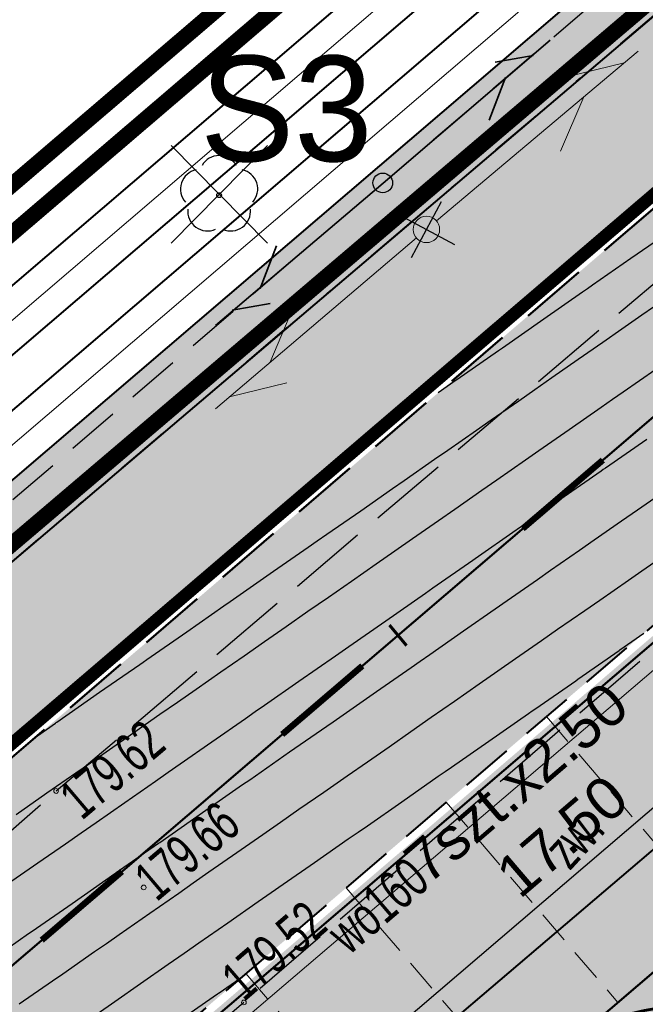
# Model space of a CAD drawing. Header units: metres. Extents: x 7429064 to 7431133, y 5709479 to 5714472.
# Tile 66 of 176: x 7429528 to 7429540, y 5709876 to 5709894. Entities that reach past the tile are written whole.
import ezdxf
from ezdxf.enums import TextEntityAlignment as Align

# ---------------------------------------------------------------- set-up
doc = ezdxf.new("R2010")
doc.units = ezdxf.units.M
for name, pattern in [('1', [0]), ('12', [3, 1, -1, 0, -1]), ('2_KTCR01', [1.5, 1, -0.5]), ('2_KTJZ01', [2, 1.5, -0.5]), ('2_KTPL01', [2, 1.5, -0.5]), ('3_KTJZ01', [2, 1.5, -0.5]), ('3_KTPL01', [2, 1.5, -0.5]), ('4_SUPT_01', [0]), ('4_SUPW_01', [0]), ('7_1', [0]), ('7_SUPT_01', [0]), ('7_SUPW_01', [0]), ('ACAD_ISO03W100', [30, 12, -18]), ('CENTER2', [1.125, 0.75, -0.125, 0.125, -0.125]), ('DASHED', [19.05, 12.7, -6.35]), ('DASHED2', [0.375, 0.25, -0.125]), ('HIDDEN', [0.375, 0.25, -0.125])]:
    doc.linetypes.add(name, pattern=pattern)
for name, color, linetype, lineweight in [('#proj słupy', 1, 'Continuous', 30), ('#proj. światłowód', 1, '2_KTCR01', 18), ('__AMprojkantech', 20, 'DASHED', 35), ('_D_7_PAS DROGOWY-LINIA ROZGR TEREN INW', 222, 'HIDDEN', 50), ('_D_7_PAS DROGOWY_PODZIAL', 1, 'Continuous', 50), ('_D_7_TEREN NIEZBEDNY DLA OB_BUD', 252, 'HIDDEN', 50), ('_D_8_Wymiary', 7, 'Continuous', 20), ('_skarpy', 84, 'Continuous', 40), ('_wycinka_ZUDP', 1, 'Continuous', 30), ('D_1_KOCIE OCZKA', 7, 'Continuous', 50), ('D_1_LINIA_KRAWĘŻNIK_BET_20_30 WYN 0-2 CM', 5, 'HIDDEN', 40), ('D_1_LINIA_KRAWĘŻNIK_BET_20_30 WYN 12 CM - III', 7, 'Continuous', 50), ('Dr-Krawędż nawierzchni', 250, 'DASHED2', 18), ('DZIAŁKI_ZRID', 5, 'ACAD_ISO03W100', 60), ('gaPoziome', 7, 'Continuous', 30), ('GMINA_L_0', 252, '12', 35), ('KRAWĘŻNIK BETONOWY 12_25 WYN 0 CM', 250, 'DASHED', 50), ('KTJZ_L_0', 252, '2_KTJZ01', 30), ('KTPL_E_T_0', 252, 'Continuous', 15), ('KTPL_L_0', 252, '2_KTPL01', 30), ('RTPW_T_1', 252, 'Continuous', 15), ('skarpa', 82, 'ŚLADY', 20), ('SUPM_T_0', 252, 'Continuous', 15), ('SUPT_L_0', 252, '4_SUPT_01', 18), ('SUPW_E_T_0', 252, 'Continuous', 15), ('SUPW_L_0', 252, '4_SUPW_01', 18)]:
    doc.layers.add(name, color=color, linetype=linetype, lineweight=lineweight)
for name, color, linetype in [('_1_Mapa', 7, 'Continuous'), ('_1_X-REFY', 7, 'Continuous'), ('C-DROGI-SYTUACJA-ETYKIETY', 7, 'Continuous'), ('C-TEREN', 7, 'Continuous'), ('zzz.gaHSDomyslna', 7, 'Continuous')]:
    doc.layers.add(name, color=color, linetype=linetype)
doc.layers.add('_Brudnopis', color=22, linetype='Continuous', lineweight=50, plot=False)
for name, color, linetype, lineweight, true_color, transparency in [('D_2_HECZ_CHODNIK_KOSTKA', 7, 'Continuous', 0, 0xf7f588, 0.35), ('D_2_HECZ_DROGI KOSTKA', 7, 'Continuous', 13, 0xffbea8, 0.3), ('D_2_HECZ_JEZDNIA KR3- NOWA KONSTRUKCJA', 7, 'Continuous', 13, 0x99e6ff, 0.3), ('D_2_HECZ_JEZDNIA KR3- NOWA KONSTRUKCJA G4', 7, 'Continuous', 13, 0xbdbdbd, 0.3)]:
    doc.layers.add(name, color=color, linetype=linetype, lineweight=lineweight, true_color=true_color, transparency=transparency)
for name, color, linetype, lineweight, true_color in [('DZIALKA_L_0', 7, '1', 40, 0x008000), ('HECZ DROGI ROWEROWE', 7, 'Continuous', 13, 0xff8a8a), ('OBOP_T_1_a', 7, 'Continuous', 30, 0x008000)]:
    doc.layers.add(name, color=color, linetype=linetype, lineweight=lineweight, true_color=true_color)
doc.styles.add('major_arial', font='arial.ttf')
doc.linetypes.add('ŚLADY', pattern='A,3.81,[130,ltypeshp.shx,S=6.35,R=0,X=0,Y=0],3.81', length=7.62)
doc.dimstyles.new('major_500', dxfattribs={"dimtxt": 0.8, "dimasz": 0.8, "dimexe": 0.5, "dimexo": 1, "dimgap": 0.3, "dimtad": 1, "dimzin": 1, "dimdsep": 46, "dimtxsty": 'major_arial', "dimcen": 0, "dimse1": 1, "dimse2": 1, "dimaunit": 1, "dimadec": 1, "dimazin": 0, "dimtfac": 1, "dimtix": 1, "dimtmove": 0, "dimatfit": 3, "dimfxl": 2, "dimfxlon": 1, "dimtolj": 1, "dimarcsym": 0})

# ---------------------------------------------------------------- blocks, each defined once
blk = doc.blocks.new('*D20')
at = {"layer": '_D_8_Wymiary', "color": 0, "lineweight": -2, "transparency": 16777216}
for p, q in [((7429546.646, 5709883.12), (7429545.427, 5709884.544)), ((7429533.064, 5709873.306), (7429545.144, 5709883.644)), ((7429533.35, 5709871.741), (7429532.131, 5709873.165))]:
    blk.add_line(p, q, dxfattribs=at)
at = {"layer": '_D_8_Wymiary', "color": 0, "transparency": 16777216}
for points in [[(7429545.057, 5709883.746), (7429545.231, 5709883.543), (7429545.752, 5709884.165)], [(7429532.977, 5709873.407), (7429533.151, 5709873.204), (7429532.456, 5709872.786)]]:
    blk.add_solid(points, dxfattribs=at)
at = {"layer": 'Defpoints', "color": 0, "transparency": 16777216}
for p in [(7429545.752, 5709884.165), (7429547.296, 5709882.36), (7429534, 5709870.981)]:
    blk.add_point(p, dxfattribs=at)
at = {"layer": '_D_8_Wymiary', "color": 0, "transparency": 16777216, "insert": (7429538.209, 5709879.521), "char_height": 0.8, "attachment_point": 5, "rotation": 40.559, "style": 'major_arial'}
blk.add_mtext('\\A1;7szt.x2.50\\P17.50', dxfattribs=at)
blk = doc.blocks.new('A$C59100B2D')
at = {"layer": '_wycinka_ZUDP'}
for points in [[(0.701, -0.713), (-0.701, 0.713)], [(-0.7, -0.713), (0.701, 0.713)]]:
    blk.add_lwpolyline(points, dxfattribs=at)
blk = doc.blocks.new('3_RTPW02')
at = {"linetype": 'Continuous'}
blk.add_circle((0, 0), 0.045, dxfattribs=at)
blk = doc.blocks.new('4_OBOP02_01')
at = {"linetype": 'Continuous'}
blk.add_circle((0, 0), 0.045, dxfattribs=at)
for centre, start, end in [((0, 0.375), 30.1401, 149.8599), ((-0.357, 0.116), 102.1445, 221.86), ((0.357, 0.116), 318.14, 77.8555), ((-0.22, -0.303), 174.1482, 293.8542), ((0.22, -0.303), 246.1458, 5.8518)]:
    blk.add_arc(centre, 0.375, start, end, dxfattribs=at)
blk = doc.blocks.new('7_SUSM04_01')
at = {"linetype": 'Continuous'}
blk.add_circle((0, 0), 0.25, dxfattribs=at)
blk = doc.blocks.new('X-ref_MDCP_Szara')
at = {"layer": 'DZIALKA_L_0', "linetype": '1'}
for p, q in [((7429660.24, 5709996.55), (7429435.86, 5709805.65)), ((7429408.88, 5709766.76), (7429668.8, 5709988.15))]:
    blk.add_line(p, q, dxfattribs=at)
at = {"layer": 'GMINA_L_0', "linetype": '12'}
blk.add_line((7429435.86, 5709805.65), (7429660.24, 5709996.55), dxfattribs=at)
at = {"layer": 'KTJZ_L_0', "linetype": '3_KTJZ01'}
for p, q in [((7429529.05, 5709879.87), (7429552.03, 5709899.39)), ((7429555.27, 5709895.38), (7429532.61, 5709875.86)), ((7429506.56, 5709860.17), (7429529.05, 5709879.87)), ((7429532.61, 5709875.86), (7429509.69, 5709856.19))]:
    blk.add_line(p, q, dxfattribs=at)
at = {"layer": 'KTPL_L_0', "linetype": '3_KTPL01'}
for p, q in [((7429555.27, 5709895.38), (7429532.61, 5709875.86)), ((7429532.61, 5709875.86), (7429509.69, 5709856.19))]:
    blk.add_line(p, q, dxfattribs=at)
at = {"layer": 'SUPT_L_0', "linetype": '7_SUPT_01'}
for p, q in [((7429536.261, 5709890.681), (7429540.084, 5709893.904)), ((7429538.729, 5709893.416), (7429539.816, 5709893.679)), ((7429538.609, 5709892.007), (7429539.051, 5709893.034)), ((7429532.071, 5709887.119), (7429535.88, 5709890.358)), ((7429533.099, 5709887.993), (7429533.537, 5709889.022)), ((7429532.337, 5709887.346), (7429533.423, 5709887.613))]:
    blk.add_line(p, q, dxfattribs=at)
at = {"layer": 'SUPW_L_0', "linetype": '7_SUPW_01'}
blk.add_line((7429369.46, 5709736.3), (7429593.18, 5709927.23), dxfattribs=at)
at = {"layer": 'SUPW_L_0', "linetype": '7_1'}
blk.add_line((7429369.46, 5709736.3), (7429593.18, 5709927.23), dxfattribs=at)
at = {"layer": 'OBOP_T_1_a'}
blk.add_blockref('4_OBOP02_01', (7429532.14, 5709891.17), dxfattribs=at)
at = {"layer": 'RTPW_T_1'}
for p in [(7429529.05, 5709879.87), (7429530.71, 5709878.04), (7429532.61, 5709875.86)]:
    blk.add_blockref('3_RTPW02', p, dxfattribs=at)
at = {"layer": 'SUPM_T_0'}
blk.add_blockref('7_SUSM04_01', (7429536.07, 5709890.52), dxfattribs=at)
at = {"layer": 'KTPL_E_T_0', "width": 0.7}
blk.add_text('zw.', height=0.75, rotation=47.4896, dxfattribs=at).set_placement((7429538.865, 5709878.986), align=Align.MIDDLE)
at = {"layer": 'RTPW_T_1', "width": 0.7}
blk.add_text('179.62', height=0.75, rotation=40.3457, dxfattribs=at).set_placement((7429529.05, 5709879.87), align=Align.TOP_LEFT)
blk.add_text('179.66', height=0.75, rotation=40.347, dxfattribs=at).set_placement((7429530.71, 5709878.04), align=Align.MIDDLE_LEFT)
blk.add_text('179.52', height=0.75, rotation=40.7426, dxfattribs=at).set_placement((7429532.61, 5709875.86))
at = {"layer": 'SUPW_E_T_0', "width": 0.7}
blk.add_text('wo160', height=0.75, rotation=40.4785, dxfattribs=at).set_placement((7429535.145, 5709877.701), align=Align.MIDDLE)
blk = doc.blocks.new('#LEWO')
at = {"layer": '__AMprojkantech', "linetype": '1'}
for p, q in [((-2.31, 0.414), (-3.074, 0.002)), ((-0.005, 0.005), (-4.177, 0.018)), ((-3.116, -0.339), (-3.744, 0.033))]:
    blk.add_line(p, q, dxfattribs=at)
blk = doc.blocks.new('#PRAWO')
at = {"layer": '__AMprojkantech', "linetype": '1'}
for p, q in [((3.153, 1.559, 0.002), (3.783, 1.189, 0.002)), ((0.045, 1.201, 0.002), (4.216, 1.206, 0.002)), ((2.351, 0.802, 0.002), (3.113, 1.217, 0.002))]:
    blk.add_line(p, q, dxfattribs=at)
blk = doc.blocks.new('X-ref_Oświetlenie i teletechnika')
at = {"layer": '#proj słupy', "lineweight": 30}
for p, q in [((7429535.784, 5709889.99), (7429536.356, 5709891.05)), ((7429535.54, 5709890.806), (7429536.6, 5709890.234))]:
    blk.add_line(p, q, dxfattribs=at)
at = {"layer": '#proj słupy', "linetype": '1'}
blk.add_circle((7429535.242, 5709891.402), 0.186, dxfattribs=at)
at = {"layer": '#proj. światłowód', "lineweight": 30, "flags": 128}
blk.add_lwpolyline([(7429617.95, 5709967.85), (7429611.163, 5709956.371), (7429573.165, 5709923.859), (7429535.247, 5709891.397), (7429497.339, 5709858.957), (7429459.29, 5709826.673), (7429421.225, 5709794.375), (7429383.144, 5709762.063), (7429345.12, 5709729.801), (7429305.765, 5709699.935), (7429266.407, 5709683.285), (7429226.48, 5709664.88)], dxfattribs=at)
at = {"layer": '#proj słupy', "lineweight": 30, "rotation": 40.55062454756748}
for name, p in [('#PRAWO', (7429535.994, 5709890.455, -0.002)), ('#LEWO', (7429535.255, 5709891.397))]:
    blk.add_blockref(name, p, dxfattribs=at)
at = {"layer": '#proj słupy', "color": 0, "linetype": 'Continuous', "lineweight": 40, "insert": (7429531.779, 5709893.814), "char_height": 2, "attachment_point": 1}
blk.add_mtext_dynamic_manual_height_columns('S3', width=2.28781, gutter_width=1, heights=[0], dxfattribs=at)
blk = doc.blocks.new('*U220')
at = {"layer": 'zzz.gaHSDomyslna', "color": 140}
for points in [[(132.546, 112.727, 0.12, 0.12, 0), (134.066, 114.028, 0.12, 0.12, 0)], [(127.988, 108.826, 0.12, 0.12, 0), (129.507, 110.126, 0.12, 0.12, 0)], [(123.429, 104.924, 0.12, 0.12, 0), (124.949, 106.225, 0.12, 0.12, 0)]]:
    blk.add_lwpolyline(points, format="xyseb", dxfattribs=at)
blk = doc.blocks.new('*U211')
at = {"layer": 'zzz.gaHSDomyslna', "color": 140}
blk.add_lwpolyline([(0, 0, 0.24, 0.24, 0), (59.489, 50.476, 0.24, 0.24, 0), (179.447, 153.144, 0.24, 0.24, 0)], format="xyseb", dxfattribs=at)
blk = doc.blocks.new('spearator')
at = {"layer": 'D_1_KOCIE OCZKA'}
h = blk.add_hatch(color=12, dxfattribs=at)
h.dxf.hatch_style = 1
edge = h.paths.add_edge_path()
edge.add_line((7429810.877, 5710121.625), (7429811.641, 5710122.271))
edge.add_arc((7429811.592, 5710122.328), 0.075, 310.2315, 490.2315)
edge.add_line((7429811.544, 5710122.386), (7429810.781, 5710121.74))
edge.add_arc((7429810.829, 5710121.683), 0.075, 130.2315, 310.2315)
at = {"layer": 'D_1_KOCIE OCZKA', "lineweight": 18, "flags": 128}
blk.add_lwpolyline([(7429810.877, 5710121.625), (7429811.641, 5710122.271, 1), (7429811.544, 5710122.386), (7429810.781, 5710121.74, 1)], format="xyb", close=True, dxfattribs=at)
blk = doc.blocks.new('X-ref_SOR')
at = {"layer": 'D_1_KOCIE OCZKA', "rotation": 0.327517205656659}
for p in [(32489.875, -42608.849), (32486.38, -42611.84), (32482.885, -42614.831), (32479.39, -42617.822)]:
    blk.add_blockref('spearator', p, dxfattribs=at)
at = {"layer": 'gaPoziome'}
for name, p in [('*U211', (7429440.741, 5709806.344)), ('*U220', (7429405.348, 5709772.117))]:
    blk.add_blockref(name, p, dxfattribs=at)
blk = doc.blocks.new('x-ref_warstwice')
at = {"layer": 'C-TEREN', "color": 46, "linetype": 'Continuous', "lineweight": 30}
for p, q in [((7429539.799, 5709887.438, 179.6), (7429540.422, 5709887.872, 179.6)), ((7429539.598, 5709887.298, 179.6), (7429539.799, 5709887.438, 179.6)), ((7429539.382, 5709887.148, 179.6), (7429539.598, 5709887.298, 179.6)), ((7429538.773, 5709886.724, 179.6), (7429539.382, 5709887.148, 179.6)), ((7429538.203, 5709886.327, 179.6), (7429538.773, 5709886.724, 179.6)), ((7429537.948, 5709886.149, 179.6), (7429538.203, 5709886.327, 179.6)), ((7429537.405, 5709885.771, 179.6), (7429537.948, 5709886.149, 179.6)), ((7429537.123, 5709885.575, 179.6), (7429537.405, 5709885.771, 179.6)), ((7429536.606, 5709885.215, 179.6), (7429537.123, 5709885.575, 179.6)), ((7429536.299, 5709885.001, 179.6), (7429536.606, 5709885.215, 179.6)), ((7429535.808, 5709884.659, 179.6), (7429536.299, 5709885.001, 179.6)), ((7429535.474, 5709884.427, 179.6), (7429535.808, 5709884.659, 179.6)), ((7429535.116, 5709884.178, 179.6), (7429535.474, 5709884.427, 179.6)), ((7429534.649, 5709883.852, 179.6), (7429535.116, 5709884.178, 179.6)), ((7429534.212, 5709883.548, 179.6), (7429534.649, 5709883.852, 179.6)), ((7429533.824, 5709883.278, 179.6), (7429534.212, 5709883.548, 179.6)), ((7429533.41, 5709882.99, 179.6), (7429533.824, 5709883.278, 179.6)), ((7429533, 5709882.704, 179.6), (7429533.41, 5709882.99, 179.6)), ((7429532.616, 5709882.436, 179.6), (7429533, 5709882.704, 179.6)), ((7429532.175, 5709882.13, 179.6), (7429532.616, 5709882.436, 179.6)), ((7429531.704, 5709881.801, 179.6), (7429532.175, 5709882.13, 179.6)), ((7429531.35, 5709881.555, 179.6), (7429531.704, 5709881.801, 179.6)), ((7429531.019, 5709881.325, 179.6), (7429531.35, 5709881.555, 179.6)), ((7429530.525, 5709880.981, 179.6), (7429531.019, 5709881.325, 179.6)), ((7429529.997, 5709880.613, 179.6), (7429530.525, 5709880.981, 179.6)), ((7429529.701, 5709880.407, 179.6), (7429529.997, 5709880.613, 179.6)), ((7429529.423, 5709880.214, 179.6), (7429529.701, 5709880.407, 179.6)), ((7429528.876, 5709879.833, 179.6), (7429529.423, 5709880.214, 179.6)), ((7429528.291, 5709879.425, 179.6), (7429528.876, 5709879.833, 179.6))]:
    blk.add_line(p, q, dxfattribs=at)
at = {"layer": 'C-TEREN', "color": 42, "linetype": 'HIDDEN', "lineweight": 25, "ltscale": 10}
for points, elevation in [([(7429540.627, 5709890.439), (7429539.947, 5709889.966), (7429539.22, 5709889.46), (7429539.122, 5709889.392), (7429539.031, 5709889.328), (7429538.297, 5709888.817), (7429537.513, 5709888.271), (7429537.472, 5709888.243), (7429537.434, 5709888.217), (7429536.648, 5709887.669), (7429536.636, 5709887.661), (7429536.291, 5709887.421)], 179.56), ([(7429528.694, 5709880.918), (7429529.039, 5709881.159), (7429529.05, 5709881.167), (7429529.063, 5709881.175), (7429529.875, 5709881.741), (7429530.635, 5709882.27), (7429530.7, 5709882.315), (7429530.769, 5709882.363), (7429531.525, 5709882.889), (7429532.231, 5709883.381), (7429532.349, 5709883.464), (7429532.475, 5709883.551), (7429533.174, 5709884.038), (7429533.828, 5709884.493), (7429533.999, 5709884.612), (7429534.182, 5709884.739), (7429534.824, 5709885.186), (7429535.424, 5709885.604), (7429535.648, 5709885.761), (7429536.222, 5709886.16), (7429536.473, 5709886.335), (7429537.02, 5709886.716), (7429537.298, 5709886.909), (7429537.819, 5709887.272), (7429538.123, 5709887.483), (7429538.448, 5709887.71), (7429538.947, 5709888.058), (7429539.415, 5709888.383), (7429539.772, 5709888.632), (7429540.154, 5709888.898), (7429540.597, 5709889.206)], 179.58), ([(7429540.248, 5709886.538), (7429539.464, 5709885.992), (7429539.423, 5709885.964), (7429539.385, 5709885.937), (7429538.598, 5709885.39), (7429538.587, 5709885.382), (7429538.242, 5709885.141), (7429537.789, 5709884.826), (7429537.774, 5709884.815), (7429536.991, 5709884.27), (7429536.949, 5709884.241), (7429536.192, 5709883.714), (7429536.124, 5709883.667), (7429536.051, 5709883.616), (7429535.299, 5709883.093), (7429534.596, 5709882.603), (7429534.475, 5709882.518), (7429534.345, 5709882.428), (7429533.65, 5709881.944), (7429533, 5709881.491), (7429532.825, 5709881.37), (7429532.638, 5709881.24), (7429532, 5709880.796), (7429531.404, 5709880.38), (7429531.176, 5709880.221), (7429530.932, 5709880.052), (7429530.351, 5709879.647), (7429529.807, 5709879.269), (7429529.526, 5709879.073), (7429529.226, 5709878.864), (7429528.701, 5709878.499), (7429528.211, 5709878.157)], 179.62), ([(7429527.797, 5709876.656), (7429528.527, 5709877.165), (7429528.595, 5709877.212), (7429529.352, 5709877.739), (7429530.16, 5709878.302), (7429530.176, 5709878.313), (7429530.191, 5709878.324), (7429530.645, 5709878.639), (7429530.99, 5709878.879), (7429531.001, 5709878.887), (7429531.013, 5709878.896), (7429531.826, 5709879.462), (7429532.586, 5709879.991), (7429532.651, 5709880.036), (7429532.72, 5709880.084), (7429533.475, 5709880.61), (7429534.182, 5709881.102), (7429534.3, 5709881.184), (7429534.426, 5709881.272), (7429535.125, 5709881.759), (7429535.778, 5709882.214), (7429535.95, 5709882.333), (7429536.133, 5709882.46), (7429536.774, 5709882.907), (7429537.375, 5709883.325), (7429537.599, 5709883.481), (7429538.173, 5709883.881), (7429538.424, 5709884.056), (7429538.971, 5709884.437), (7429539.249, 5709884.63), (7429539.769, 5709884.992), (7429540.073, 5709885.204), (7429540.399, 5709885.431)], 179.64), ([(7429528.352, 5709875.831), (7429528.979, 5709876.267), (7429529.177, 5709876.405), (7429529.777, 5709876.823), (7429530.002, 5709876.979), (7429530.242, 5709877.146), (7429530.827, 5709877.553), (7429531.374, 5709877.934), (7429531.651, 5709878.128), (7429531.948, 5709878.334), (7429532.476, 5709878.702), (7429532.97, 5709879.046), (7429533.301, 5709879.276), (7429533.654, 5709879.522), (7429534.126, 5709879.85), (7429534.566, 5709880.157), (7429534.95, 5709880.425), (7429535.361, 5709880.71), (7429535.775, 5709880.999), (7429536.163, 5709881.269), (7429536.6, 5709881.573), (7429537.067, 5709881.899), (7429537.425, 5709882.147), (7429537.759, 5709882.38), (7429538.249, 5709882.722), (7429538.557, 5709882.936), (7429539.074, 5709883.296), (7429539.355, 5709883.492), (7429539.899, 5709883.87), (7429540.153, 5709884.047), (7429540.724, 5709884.444)], 179.66), ([(7429529.827, 5709875.645), (7429530.162, 5709875.878), (7429530.652, 5709876.219), (7429531.176, 5709876.584), (7429531.477, 5709876.794), (7429531.758, 5709876.989), (7429532.302, 5709877.368), (7429532.883, 5709877.772), (7429533.126, 5709877.942), (7429533.354, 5709878.101), (7429533.951, 5709878.516), (7429534.589, 5709878.961), (7429534.776, 5709879.091), (7429534.951, 5709879.212), (7429535.601, 5709879.665), (7429536.295, 5709880.149), (7429536.425, 5709880.239), (7429536.547, 5709880.324), (7429537.25, 5709880.813), (7429538.002, 5709881.337), (7429538.075, 5709881.388), (7429538.143, 5709881.435), (7429538.9, 5709881.962), (7429538.941, 5709881.991), (7429539.724, 5709882.536), (7429539.739, 5709882.547), (7429540.193, 5709882.862)], 179.68)]:
    blk.add_lwpolyline(points, dxfattribs=dict(at, elevation=elevation))
at = {"layer": 'C-TEREN', "color": 46, "linetype": 'Continuous', "lineweight": 30, "elevation": 179.7}
blk.add_lwpolyline([(7429528.151, 5709873.266), (7429528.828, 5709873.737), (7429529.551, 5709874.24), (7429529.653, 5709874.311), (7429529.748, 5709874.377), (7429530.477, 5709874.885), (7429530.546, 5709874.933), (7429531.302, 5709875.46), (7429532.111, 5709876.023), (7429532.127, 5709876.034), (7429532.142, 5709876.044), (7429532.595, 5709876.36)], dxfattribs=at)
blk = doc.blocks.new('AeccTickLine')
at = {"color": 0, "linetype": 'ByBlock', "lineweight": -2}
blk.add_line((0, 1), (0, -1), dxfattribs=at)
blk = doc.blocks.new('OŚ_Dąbrowskiego_1')
at = {"layer": '_D_8_Wymiary', "color": 1, "linetype": 'CENTER2', "lineweight": 35, "flags": 128}
blk.add_lwpolyline([(7429230.998, 5709660.664), (7429273.145, 5709676.622, 0.085629), (7429337.582, 5709714.618), (7429502.301, 5709854.381), (7429714.669, 5710036.139), (7429868.111, 5710165.952)], format="xyb", dxfattribs=at)
at = {"layer": 'C-DROGI-SYTUACJA-ETYKIETY', "color": 7, "linetype": 'Continuous', "lineweight": 60, "xscale": 0.25, "yscale": 0.25, "zscale": 0.25, "rotation": 40.55900962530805}
blk.add_blockref('AeccTickLine', (7429535.531, 5709882.822), dxfattribs=at)

msp = doc.modelspace()

# ---------------------------------------------------------------- hatches: boundary and pattern name
at = {"layer": 'D_2_HECZ_CHODNIK_KOSTKA', "transparency": 33554585}
h = msp.add_hatch(color=256, dxfattribs=at)
h.dxf.hatch_style = 1
edge = h.paths.add_edge_path()
edge.add_line((7429611.715, 5709933.539), (7429609.355, 5709934.501))
edge.add_line((7429609.355, 5709934.501), (7429596.138, 5709923.189))
edge.add_line((7429596.138, 5709923.189), (7429592.463, 5709920.763))
edge.add_arc((7429606.237, 5709899.9), 25, 123.434, 130.559)
edge.add_line((7429589.981, 5709918.893), (7429507.49, 5709848.292))
edge.add_line((7429507.49, 5709848.292), (7429417.816, 5709772.204))
edge.add_line((7429417.816, 5709772.204), (7429413.427, 5709768.48))
edge.add_line((7429413.427, 5709768.48), (7429407.995, 5709766.13))
edge.add_line((7429407.995, 5709766.13), (7429408.287, 5709764.077))
edge.add_line((7429408.287, 5709764.077), (7429414.494, 5709766.762))
edge.add_line((7429414.494, 5709766.762), (7429508.787, 5709846.77))
edge.add_line((7429508.787, 5709846.77), (7429591.282, 5709917.374))
edge.add_arc((7429606.237, 5709899.9), 23, 123.434, 130.559, ccw=False)
edge.add_line((7429593.564, 5709919.094), (7429599.13, 5709922.769))
edge.add_line((7429599.13, 5709922.769), (7429611.715, 5709933.539))
at = {"layer": 'D_2_HECZ_DROGI KOSTKA'}
h = msp.add_hatch(color=256, dxfattribs=at)
h.dxf.hatch_style = 1
edge = h.paths.add_edge_path()
edge.add_line((7429545.084, 5709886.851), (7429530.204, 5709874.116))
edge.add_arc((7429530.585, 5709872.665), 1.5, 40.559, 104.7171, ccw=False)
edge.add_line((7429531.725, 5709873.64), (7429534, 5709870.981))
edge.add_line((7429534, 5709870.981), (7429547.296, 5709882.36))
edge.add_line((7429547.296, 5709882.36), (7429545.345, 5709884.64))
edge.add_arc((7429546.865, 5709885.94), 2, 152.8907, 220.559, ccw=False)
at = {"layer": 'D_2_HECZ_JEZDNIA KR3- NOWA KONSTRUKCJA'}
h = msp.add_hatch(color=256, dxfattribs=at)
h.dxf.hatch_style = 1
edge = h.paths.add_edge_path()
edge.add_arc((7429610.557, 5709990.469), 30, 310.559, 314.2935)
edge.add_arc((7429610.557, 5709990.469), 30, 314.2935, 325.3941)
edge.add_line((7429635.249, 5709973.431), (7429635.899, 5709972.672))
edge.add_line((7429635.899, 5709972.672), (7429667.702, 5709999.89))
edge.add_line((7429667.702, 5709999.89), (7429675.246, 5710006.347))
edge.add_line((7429675.246, 5710006.347), (7429712.724, 5710038.423))
edge.add_line((7429712.724, 5710038.423), (7429823.828, 5710132.378))
edge.add_line((7429823.828, 5710132.378), (7429834.316, 5710141.377))
edge.add_line((7429834.316, 5710141.377), (7429846.156, 5710151.524))
edge.add_line((7429846.156, 5710151.524), (7429850.099, 5710146.734))
edge.add_line((7429850.099, 5710146.734), (7429838.187, 5710136.85))
edge.add_line((7429838.187, 5710136.85), (7429827.698, 5710127.833))
edge.add_line((7429827.698, 5710127.833), (7429716.613, 5710033.854))
edge.add_line((7429716.613, 5710033.854), (7429633.474, 5709962.699))
edge.add_arc((7429636.726, 5709958.9), 5, 130.559, 193.2571)
edge.add_line((7429631.859, 5709957.753), (7429636.051, 5709939.958))
edge.add_line((7429636.051, 5709939.958), (7429630.653, 5709938.888))
edge.add_line((7429630.653, 5709938.888), (7429629.491, 5709943.821))
edge.add_arc((7429623.651, 5709942.445), 6, 13.2571, 130.559)
edge.add_line((7429619.749, 5709947.003), (7429619.729, 5709946.986))
edge.add_line((7429619.729, 5709946.986), (7429617.779, 5709949.265))
edge.add_line((7429617.779, 5709949.265), (7429606.383, 5709939.512))
edge.add_line((7429606.383, 5709939.512), (7429594.274, 5709929.149))
edge.add_line((7429594.274, 5709929.149), (7429594.825, 5709928.314))
edge.add_line((7429594.825, 5709928.314), (7429589.708, 5709924.935))
edge.add_arc((7429606.237, 5709899.9), 30, 123.434, 130.559)
edge.add_line((7429586.73, 5709922.692), (7429529.23, 5709873.48))
edge.add_line((7429529.23, 5709873.48), (7429502.179, 5709850.343))
edge.add_line((7429502.179, 5709850.343), (7429339.523, 5709712.33))
edge.add_arc((7429194.822, 5709882.942), 223.711, 294.66533, 310.3021, ccw=False)
edge.add_arc((7429190.304, 5709894.737), 236.317, 290.79615, 294.46753, ccw=False)
edge.add_line((7429274.207, 5709673.816), (7429245.41, 5709663.13))
edge.add_line((7429245.41, 5709663.13), (7429242.106, 5709661.907))
edge.add_line((7429242.106, 5709661.907), (7429240.354, 5709666.717))
edge.add_line((7429240.354, 5709666.717), (7429244.254, 5709668.201))
edge.add_line((7429244.254, 5709668.201), (7429272.082, 5709679.428))
edge.add_arc((7429195.246, 5709882.369), 217, 290.73736, 310.31443)
edge.add_line((7429335.641, 5709716.905), (7429500.355, 5709856.664))
edge.add_line((7429500.355, 5709856.664), (7429629.269, 5709966.997))
edge.add_line((7429629.269, 5709966.997), (7429630.064, 5709967.677))
at = {"layer": 'D_2_HECZ_JEZDNIA KR3- NOWA KONSTRUKCJA G4'}
h = msp.add_hatch(color=256, dxfattribs=at)
h.dxf.hatch_style = 1
edge = h.paths.add_edge_path()
edge.add_line((7429436.829, 5709806.854), (7429498.316, 5709859.026))
edge.add_line((7429498.316, 5709859.026), (7429619.429, 5709962.682))
edge.add_line((7429619.429, 5709962.682), (7429618.857, 5709963.351))
edge.add_line((7429618.857, 5709963.351), (7429497.761, 5709859.709))
edge.add_line((7429497.761, 5709859.709), (7429436.185, 5709807.462))
edge.add_arc((7429439.235, 5709810.05), 4, 220.3144, 233.0231)
at = {"layer": 'HECZ DROGI ROWEROWE'}
h = msp.add_hatch(color=256, dxfattribs=at)
h.dxf.hatch_style = 1
edge = h.paths.add_edge_path()
edge.add_arc((7429796.82, 5710136.433), 20.404, 308.0322, 334.2528)
edge.add_arc((7429835.93, 5710116.897), 23.318, 143.7897, 152.7624, ccw=False)
edge.add_arc((7429839.325, 5710112.767), 28.527, 132.1511, 141.1238, ccw=False)
edge.add_line((7429820.181, 5710133.917), (7429834.124, 5710145.713))
edge.add_arc((7429837.354, 5710141.896), 5, 102.0154, 130.2315, ccw=False)
edge.add_line((7429836.313, 5710146.786), (7429842.063, 5710148.01))
edge.add_line((7429842.063, 5710148.01), (7429845.234, 5710150.73))
edge.add_line((7429845.234, 5710150.73), (7429843.045, 5710150.264))
edge.add_arc((7429842.629, 5710152.22), 2, 169.0596, 282.0154, ccw=False)
edge.add_line((7429840.665, 5710152.6), (7429846.908, 5710184.895))
edge.add_arc((7429848.38, 5710184.61), 1.5, 109.3988, 169.0596, ccw=False)
edge.add_line((7429847.882, 5710186.025), (7429848.854, 5710186.367))
edge.add_line((7429848.854, 5710186.367), (7429847.265, 5710191.424))
edge.add_line((7429847.265, 5710191.424), (7429846.903, 5710192.479))
edge.add_line((7429846.903, 5710192.479), (7429845.675, 5710198.449))
edge.add_arc((7429825.958, 5710195.082), 20.002, -10.9391, 9.6882, ccw=False)
edge.add_line((7429845.597, 5710191.287), (7429839.403, 5710159.242))
edge.add_arc((7429819.766, 5710163.038), 20, 310.2315, 349.0596, ccw=False)
edge.add_line((7429832.684, 5710147.769), (7429817.64, 5710135.042))
edge.add_arc((7429832.495, 5710117.483), 23, 130.2315, 151.7604)
edge.add_arc((7429794.613, 5710137.829), 20, 310.2315, 331.7604, ccw=False)
edge.add_line((7429807.531, 5710122.56), (7429710.78, 5710040.708))
edge.add_line((7429710.78, 5710040.708), (7429674.341, 5710009.522))
edge.add_arc((7429663.288, 5710022.437), 17, 303.434, 310.559, ccw=False)
edge.add_line((7429672.654, 5710008.25), (7429665.175, 5710003.312))
edge.add_arc((7429654.155, 5710020.002), 20, 287.2523, 303.434, ccw=False)
edge.add_line((7429660.087, 5710000.902), (7429655.396, 5709999.445))
edge.add_arc((7429662.069, 5709977.958), 22.5, 107.2523, 130.559)
edge.add_line((7429647.439, 5709995.052), (7429638.424, 5709987.337))
edge.add_arc((7429653.054, 5709970.242), 22.5, 130.559, 144.5953)
edge.add_line((7429634.715, 5709983.278), (7429621.962, 5709965.306))
edge.add_arc((7429606.364, 5709977.009), 19.5, 310.559, 323.1201, ccw=False)
edge.add_line((7429619.043, 5709962.194), (7429498.409, 5709858.948))
edge.add_line((7429498.409, 5709858.948), (7429409.747, 5709783.718))
edge.add_line((7429409.747, 5709783.718), (7429333.7, 5709719.193))
edge.add_arc((7429195.246, 5709882.369), 214, 294.99294, 310.31443, ccw=False)
edge.add_line((7429285.662, 5709688.408), (7429286.787, 5709685.755))
edge.add_arc((7429195.216, 5709882.43), 216.948, 294.96649, 310.31053)
edge.add_line((7429335.566, 5709716.997), (7429500.277, 5709856.756))
edge.add_line((7429500.277, 5709856.756), (7429621.38, 5709960.403))
edge.add_line((7429621.38, 5709960.403), (7429627.625, 5709965.748))
edge.add_line((7429627.625, 5709965.748), (7429629.904, 5709967.698))
edge.add_line((7429629.904, 5709967.698), (7429629.179, 5709968.529))
edge.add_arc((7429630.687, 5709969.843), 2, 144.5953, 221.0823, ccw=False)
edge.add_line((7429629.056, 5709971.002), (7429636.752, 5709981.829))
edge.add_arc((7429653.054, 5709970.242), 20, 130.559, 144.5953, ccw=False)
edge.add_line((7429640.049, 5709985.437), (7429649.631, 5709993.62))
edge.add_arc((7429662.069, 5709977.958), 20, 107.2523, 128.4533, ccw=False)
edge.add_line((7429656.137, 5709997.058), (7429665.185, 5709999.868))
edge.add_line((7429665.185, 5709999.868), (7429673.721, 5710005.504))
edge.add_arc((7429657.258, 5710030.439), 29.88, 303.434, 310.559)
edge.add_line((7429676.687, 5710007.738), (7429712.64, 5710038.509))
edge.add_line((7429712.64, 5710038.509), (7429809.391, 5710120.361))
edge.add_line((7429809.391, 5710120.361), (7429809.391, 5710120.361))

# ---------------------------------------------------------------- linework, layer by layer
at = {"layer": '_Brudnopis', "flags": 128}
msp.add_lwpolyline([(7429230.998, 5709660.664), (7429273.145, 5709676.622, 0.085605), (7429337.585, 5709714.618), (7429368.823, 5709741.125), (7429502.301, 5709854.381), (7429714.669, 5710036.139), (7429868.111, 5710165.952)], format="xyb", dxfattribs=at)
msp.add_lwpolyline([(7429504.409, 5709851.907), (7429716.775, 5710033.663), (7429870.21, 5710163.471)], dxfattribs=at)
at = {"layer": '_D_7_PAS DROGOWY-LINIA ROZGR TEREN INW', "ltscale": 10, "const_width": 0.3, "flags": 128}
msp.add_lwpolyline([(7429287.498, 5709689.141), (7429307.71, 5709696.948), (7429435.698, 5709805.84), (7429660.078, 5709996.74), (7429836.288, 5710146.69)], dxfattribs=at)
at = {"layer": '_D_7_PAS DROGOWY_PODZIAL', "ltscale": 0.2, "const_width": 0.3, "flags": 128}
msp.add_lwpolyline([(7429838.788, 5710158.699), (7429835.061, 5710151.867), (7429707.929, 5710044.059), (7429670.336, 5710012.083), (7429661.685, 5710006.163), (7429648.718, 5710002.136), (7429632.935, 5709988.628), (7429615.789, 5709965.397), (7429495.458, 5709862.411), (7429330.756, 5709722.662), (7429319.402, 5709713.684), (7429307.842, 5709705.758), (7429296.806, 5709699.189), (7429282.846, 5709692.117), (7429269.349, 5709686.304), (7429250.2, 5709678.58), (7429239.824, 5709670.46)], dxfattribs=at)
at = {"layer": '_D_7_TEREN NIEZBEDNY DLA OB_BUD', "ltscale": 10, "const_width": 0.3, "flags": 128}
msp.add_lwpolyline([(7429838.642, 5710133.498), (7429838.163, 5710130.983), (7429669.785, 5709988.07), (7429674.221, 5709982.833), (7429665.132, 5709974.906), (7429667.705, 5709971.871), (7429662.832, 5709967.707), (7429665.637, 5709964.494), (7429637.109, 5709939.516), (7429616.438, 5709933.991), (7429410.711, 5709758.425), (7429398.46, 5709756.965), (7429363.725, 5709727.377), (7429364.497, 5709726.485), (7429330.157, 5709696.304), (7429317.553, 5709687.475), (7429303.139, 5709679.24), (7429296.402, 5709677.454), (7429295.854, 5709678.755), (7429285.213, 5709675.171), (7429285.468, 5709665.629), (7429278.469, 5709665.47), (7429278.347, 5709670.061), (7429254.481, 5709660.887), (7429229.937, 5709651.368), (7429224.487, 5709665.833), (7429244.657, 5709675.131), (7429249.847, 5709679.192), (7429269.079, 5709686.95), (7429282.549, 5709692.752), (7429296.468, 5709699.803), (7429307.464, 5709706.348), (7429318.986, 5709714.248), (7429330.313, 5709723.204), (7429495.004, 5709862.943), (7429615.273, 5709965.877), (7429632.42, 5709989.108), (7429648.373, 5710002.762), (7429661.377, 5710006.8), (7429669.911, 5710012.64), (7429707.476, 5710044.593), (7429834.508, 5710152.316), (7429838.121, 5710158.939), (7429844.755, 5710193.28), (7429843.741, 5710206.48), (7429852.314, 5710203.598), (7429849.368, 5710188.375), (7429850.227, 5710185.684), (7429848.746, 5710185.163), (7429846.827, 5710175.247), (7429842.58, 5710153.283), (7429856.534, 5710164.104), (7429864.199, 5710154.59)], close=True, dxfattribs=at)
at = {"layer": '_skarpy', "flags": 128}
for points in [[(7429616.277, 5709964.828), (7429495.945, 5709861.84), (7429436.082, 5709811.047)], [(7429616.927, 5709964.068), (7429496.593, 5709861.079), (7429436.24, 5709809.869)], [(7429617.447, 5709963.46), (7429497.112, 5709860.47), (7429436.431, 5709808.983)], [(7429618.097, 5709962.7), (7429497.761, 5709859.709), (7429436.948, 5709808.109)]]:
    msp.add_lwpolyline(points, dxfattribs=at)
at = {"layer": 'D_1_LINIA_KRAWĘŻNIK_BET_20_30 WYN 0-2 CM', "ltscale": 4, "flags": 128}
msp.add_lwpolyline([(7429545.564, 5709887.46), (7429529.61, 5709873.805)], dxfattribs=at)
at = {"layer": 'D_1_LINIA_KRAWĘŻNIK_BET_20_30 WYN 12 CM - III', "flags": 128}
msp.add_lwpolyline([(7429534, 5709870.981), (7429547.296, 5709882.36)], dxfattribs=at)
at = {"layer": 'Dr-Krawędż nawierzchni', "ltscale": 2.5, "flags": 128}
for points in [[(7429538.347, 5709881.282), (7429541.598, 5709877.484)], [(7429536.447, 5709879.657), (7429539.699, 5709875.858)], [(7429534.548, 5709878.031), (7429537.799, 5709874.233)], [(7429532.649, 5709876.406), (7429535.9, 5709872.607)]]:
    msp.add_lwpolyline(points, dxfattribs=at)
at = {"layer": 'DZIAŁKI_ZRID'}
msp.add_ellipse((7429541.332, 5709874.675, -77.121), major_axis=(2.805, 0.102), ratio=0.413943, dxfattribs=at)
at = {"layer": 'KRAWĘŻNIK BETONOWY 12_25 WYN 0 CM', "ltscale": 0.1, "flags": 128}
msp.add_lwpolyline([(7429622.219, 5709965.698, -0.061321), (7429618.922, 5709962.09), (7429498.409, 5709858.948), (7429333.7, 5709719.193, -0.068134), (7429284.749, 5709687.985)], format="xyb", dxfattribs=at)
msp.add_lwpolyline([(7429621.458, 5709960.312), (7429500.355, 5709856.664), (7429441.823, 5709807)], dxfattribs=at)
at = {"layer": 'skarpa', "ltscale": 0.04}
for points in [[(7429616.602, 5709964.448), (7429496.269, 5709861.459), (7429436.408, 5709810.667)], [(7429617.772, 5709963.08), (7429497.436, 5709860.089), (7429436.656, 5709808.517)]]:
    msp.add_lwpolyline(points, dxfattribs=at)

# ---------------------------------------------------------------- block references
at = {"layer": '_1_Mapa'}
msp.add_blockref('X-ref_MDCP_Szara', (0, 0), dxfattribs=at)
at = {"layer": '_1_X-REFY'}
for name in ['X-ref_SOR', 'X-ref_Oświetlenie i teletechnika', 'OŚ_Dąbrowskiego_1', 'x-ref_warstwice']:
    msp.add_blockref(name, (0, 0), dxfattribs=at)
at = {"layer": '_wycinka_ZUDP', "xscale": -1.3, "yscale": 1.3, "zscale": 1.3}
msp.add_blockref('A$C59100B2D', (7429532.145, 5709891.186), dxfattribs=at)

# ---------------------------------------------------------------- dimensions: what is measured, and where the dimension line sits
at = {"layer": '_D_8_Wymiary'}
dim = msp.add_aligned_dim(p1=(7429534, 5709870.981), p2=(7429547.296, 5709882.36), distance=2.375, text='7szt.x2.50\\P<>', dimstyle='major_500', override={"dimse1": 0, "dimse2": 0}, dxfattribs=at)
dim.commit()
dim.dimension.update_dxf_attribs({"geometry": '*D20', "text_midpoint": (7429538.209, 5709879.521)})

doc.saveas('drawing.dxf')
